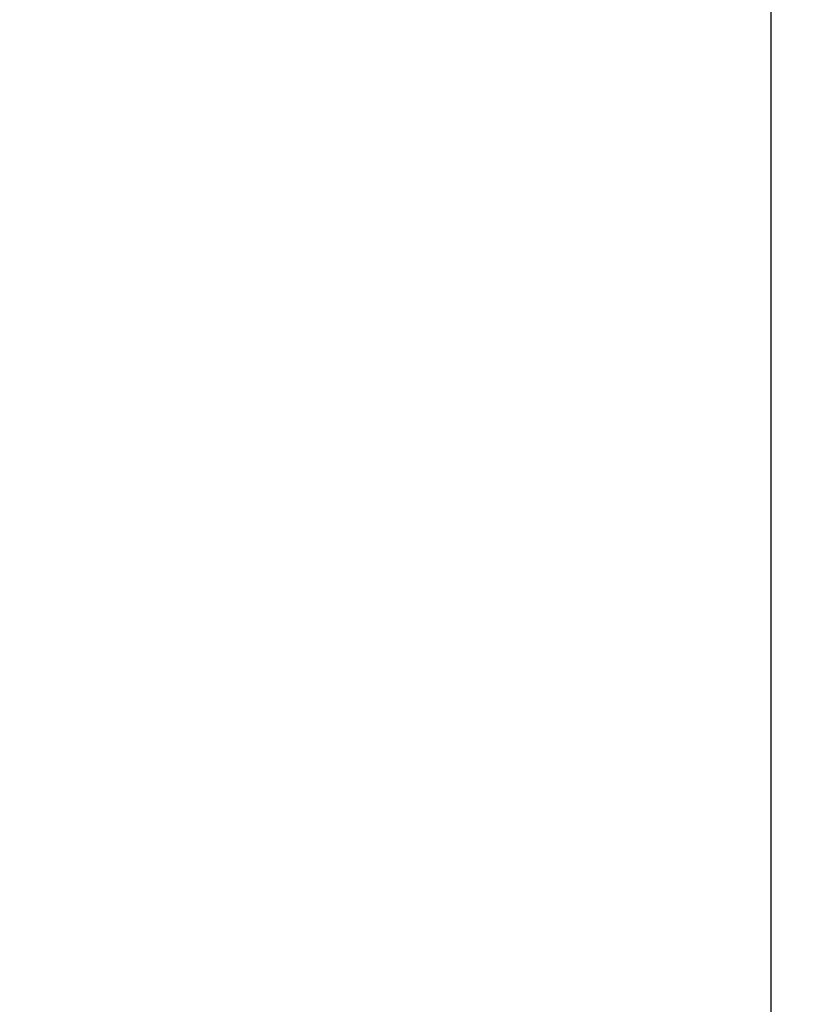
# Model space of a CAD drawing. Header units: millimetres. Extents: x -88 to 22, y -106 to 71.
# Tile 48 of 94: x -0.785 to 0.031, y 0.813 to 1.842. Entities that reach past the tile are written whole.
import ezdxf

# ---------------------------------------------------------------- set-up
doc = ezdxf.new("R2010")
doc.units = ezdxf.units.MM
doc.layers.add('G-IMPT', color=8, linetype='Continuous', lineweight=30)
doc.layers.add('P-SANR-FIXT', color=6, linetype='Continuous', lineweight=30)

# ---------------------------------------------------------------- blocks, each defined once
blk = doc.blocks.new('FFAST601-101500BF0 - 3D_FFAST601-101500BF0_D0_ipt-96632-View 1')
at = {"layer": 'G-IMPT', "lineweight": 40}
mesh = blk.add_polyface(dxfattribs=at)
corners = [(0.7849, 46, 12.4753), (0.7849, 46.5, 12.4753), (0.7849, 47, 12.4753), (0.7849, 47.5, 12.4753), (0.7849, 48, 12.4753), (-8.2664, 48, 9.3764), (-12.4753, 48, 0.7849), (-9.3764, 48, -8.2664), (-0.7849, 48, -12.4753), (-0.7849, 47.5, -12.4753), (-0.7849, 47, -12.4753), (-0.7849, 46.5, -12.4753), (-0.7849, 46, -12.4753), (-9.3764, 46, -8.2664), (-12.4753, 46, 0.7849), (-8.2664, 46, 9.3764)]
mesh.append_faces([[corners[k] for k in face] for face in [(13, 7, 10)]], dxfattribs={"vtx0": -1, "vtx1": -1, "vtx2": -1})
mesh.append_faces([[corners[k] for k in face] for face in [(5, 15, 2, 3)]], dxfattribs={"vtx0": -1, "vtx1": -1, "vtx3": -1})
mesh.append_faces([[corners[k] for k in face] for face in [(14, 15, 5, 6), (6, 7, 13, 14)]], dxfattribs={"vtx1": -1, "vtx3": -1})
mesh.append_faces([[corners[k] for k in face] for face in [(3, 4, 5), (11, 12, 13, 10)]], dxfattribs={"vtx2": -1})
mesh.append_faces([[corners[k] for k in face] for face in [(15, 0, 1, 2), (7, 8, 9, 10)]], dxfattribs={"vtx3": -1})
blk = doc.blocks.new('FFAST601-101500BF0 - Winston Pillar Tap _Lever Handle_-96633-View 1')
at = {"extrusion": (0, 1, 0)}
blk.add_blockref('FFAST601-101500BF0 - 3D_FFAST601-101500BF0_D0_ipt-96632-View 1', (0, 0), dxfattribs=at)

msp = doc.modelspace()

# ---------------------------------------------------------------- linework, layer by layer
at = {"color": 94, "lineweight": 30}
msp.add_line((0, -10.05), (0, 10.05), dxfattribs=at)

# ---------------------------------------------------------------- block references
at = {"layer": 'P-SANR-FIXT', "lineweight": 40}
msp.add_blockref('FFAST601-101500BF0 - Winston Pillar Tap _Lever Handle_-96633-View 1', (0, 0, 1), dxfattribs=at)

doc.saveas('drawing.dxf')
